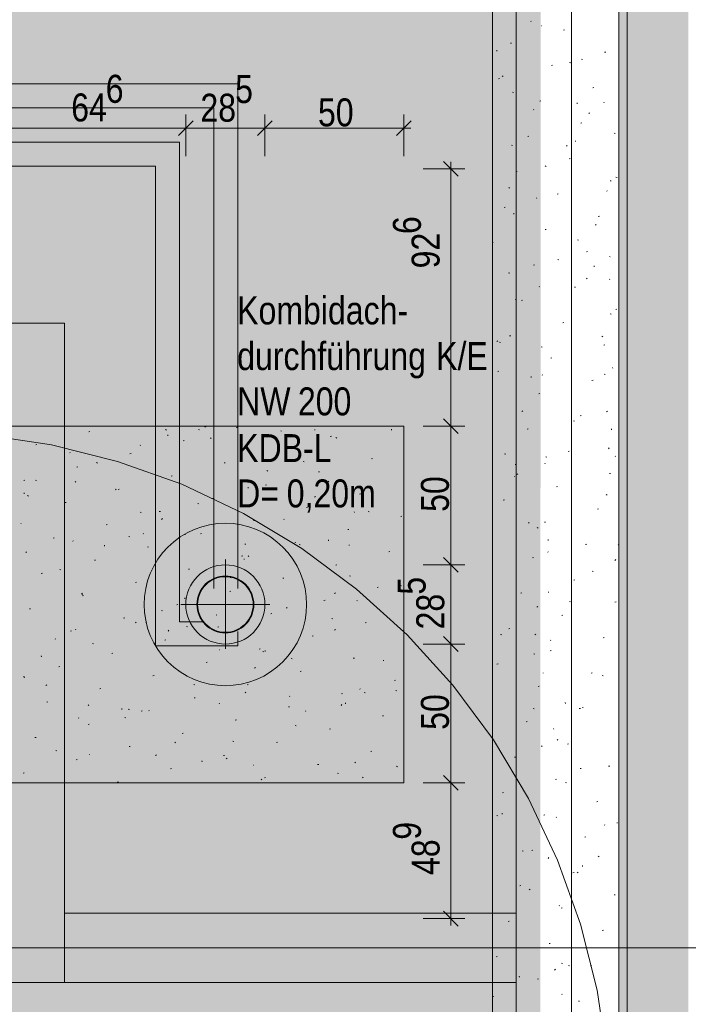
# Model space of a CAD drawing. Extents: x -720 to 300, y 62 to 1112.
# Tile 37 of 60: x -649 to -600, y 831 to 902. Entities that reach past the tile are written whole.
import ezdxf
from ezdxf.lldxf.tags import DXFTag

# ---------------------------------------------------------------- set-up
doc = ezdxf.new("R2010")
doc.units = 0
doc.layers.get('0').update_dxf_attribs({"lineweight": 13})
for name, color, linetype, lineweight, true_color in [('30 -35 Decken- 11 Bodendurchbruch', 7, 'Continuous', 15, 0x599559), ('30 -36 Dächer- 3 Dachbeläge', 9, 'Continuous', 15, 0x808080), ('30 -36 Dächer- 3 Dachbeläge Gründach', 9, 'Continuous', 9, 0x808080), ('60- 61 allgemeine Ausstattung- 4 Terrassen', 9, 'Continuous', 9, 0x808080), ('70 -72 Beschriftung- 1 Beschriftung allgemein', 7, 'Continuous', 9, 0xff6633), ('70 -76 Bemaßung- 2 Allgemein', 9, 'Continuous', 5, 0x808080), ('iwb_Layout BA_Markierung', 7, 'Continuous', 9, 0xbadcdc)]:
    doc.layers.add(name, color=color, linetype=linetype, lineweight=lineweight, true_color=true_color)
for name, color, linetype, lineweight in [('30 -36 Dächer- 9 Sonstiges zur KG360', 7, 'grob-A06DN9U4MF', 9), ('70 -71 Achsen- 1 Gebäudeachsen', 7, 'STRICHPUNKT2-A06DN9U3MF', 18), ('70 -73 Bauteildarst.- 2 verdeckt 0.15', 7, 'grob-A06DN9U4MF', 15), ('Keine', 7, 'Continuous', 9), ('Keine-1', 7, 'Continuous', 15)]:
    doc.layers.add(name, color=color, linetype=linetype, lineweight=lineweight)
doc.styles.get("Standard").update_dxf_attribs({"font": 'ARIALN.TTF'})
tags = doc.linetypes.add('grob-A06DN9U4MF', pattern=[14, 3, -8, 3]).pattern_tags.tags
tags[8:9] = [DXFTag(74, 4), DXFTag(75, 0), DXFTag(340, '0'), DXFTag(46, 0.0), DXFTag(50, 0.0), DXFTag(44, 0.0), DXFTag(45, 0.0)]
tags[6:7] = [DXFTag(74, 4), DXFTag(75, 0), DXFTag(340, '0'), DXFTag(46, 0.0), DXFTag(50, 0.0), DXFTag(44, 0.0), DXFTag(45, 0.0)]
tags[4:5] = [DXFTag(74, 4), DXFTag(75, 0), DXFTag(340, '0'), DXFTag(46, 0.0), DXFTag(50, 0.0), DXFTag(44, 0.0), DXFTag(45, 0.0)]
tags = doc.linetypes.add('STRICHPUNKT2-A06DN9U3MF', pattern=[12.7, 6.35, -3.175, 0, -3.175]).pattern_tags.tags
tags[10:11] = [DXFTag(74, 4), DXFTag(75, 0), DXFTag(340, '0'), DXFTag(46, 0.0), DXFTag(50, 0.0), DXFTag(44, 0.0), DXFTag(45, 0.0)]
tags[8:9] = [DXFTag(74, 4), DXFTag(75, 0), DXFTag(340, '0'), DXFTag(46, 0.0), DXFTag(50, 0.0), DXFTag(44, 0.0), DXFTag(45, 0.0)]
tags[6:7] = [DXFTag(74, 4), DXFTag(75, 0), DXFTag(340, '0'), DXFTag(46, 0.0), DXFTag(50, 0.0), DXFTag(44, 0.0), DXFTag(45, 0.0)]
tags[4:5] = [DXFTag(74, 4), DXFTag(75, 0), DXFTag(340, '0'), DXFTag(46, 0.0), DXFTag(50, 0.0), DXFTag(44, 0.0), DXFTag(45, 0.0)]

# ---------------------------------------------------------------- blocks, each defined once
blk = doc.blocks.new('Polygon-A06DN9TVMF')
at = {"color": 0, "linetype": 'ByBlock', "lineweight": -2, "ltscale": 0.13}
blk.add_solid([(-611.222, 86.203), (-682.362, 86.014), (-611.055, 1083.814), (-682.362, 1083.814)], dxfattribs=at)
blk = doc.blocks.new('Referenz-A06DN9U5MF')
at = {"layer": '30 -35 Decken- 11 Bodendurchbruch', "color": 0, "linetype": 'grob-A06DN9U4MF', "lineweight": 9, "ltscale": 0.13}
for p, q in [((-633.78, 862.853), (-633.78, 856.453)), ((-636.98, 859.653), (-630.58, 859.653))]:
    blk.add_line(p, q, dxfattribs=at)
at = {"layer": '30 -35 Decken- 11 Bodendurchbruch', "color": 0, "linetype": 'Continuous', "ltscale": 0.15}
for p, q in [((-635.326, 860.922), (-635.194, 861.067)), ((-635.194, 861.067), (-635.049, 861.199)), ((-635.049, 861.199), (-634.891, 861.316)), ((-634.891, 861.316), (-634.723, 861.417)), ((-634.723, 861.417), (-634.545, 861.501)), ((-634.545, 861.501), (-634.361, 861.567)), ((-634.361, 861.567), (-634.17, 861.615)), ((-634.17, 861.615), (-633.976, 861.643)), ((-633.976, 861.643), (-633.78, 861.653)), ((-633.78, 861.653), (-633.584, 861.643)), ((-633.584, 861.643), (-633.39, 861.615)), ((-633.39, 861.615), (-633.199, 861.567)), ((-633.199, 861.567), (-633.015, 861.501)), ((-633.015, 861.501), (-632.837, 861.417)), ((-632.837, 861.417), (-632.669, 861.316)), ((-632.669, 861.316), (-632.511, 861.199)), ((-632.511, 861.199), (-632.366, 861.067)), ((-632.366, 861.067), (-632.234, 860.922)), ((-635.694, 860.234), (-635.628, 860.418)), ((-635.628, 860.418), (-635.544, 860.596)), ((-635.544, 860.596), (-635.443, 860.764)), ((-635.443, 860.764), (-635.326, 860.922)), ((-632.234, 860.922), (-632.117, 860.764)), ((-632.117, 860.764), (-632.016, 860.596)), ((-632.016, 860.596), (-631.932, 860.418)), ((-631.932, 860.418), (-631.866, 860.234)), ((-635.78, 859.653), (-635.77, 859.849)), ((-635.77, 859.457), (-635.78, 859.653)), ((-635.77, 859.849), (-635.742, 860.043)), ((-635.742, 860.043), (-635.694, 860.234)), ((-631.866, 860.234), (-631.818, 860.043)), ((-631.818, 860.043), (-631.79, 859.849)), ((-631.79, 859.849), (-631.78, 859.653)), ((-631.78, 859.653), (-631.79, 859.457)), ((-635.742, 859.263), (-635.77, 859.457)), ((-635.694, 859.072), (-635.742, 859.263)), ((-635.628, 858.888), (-635.694, 859.072)), ((-635.544, 858.71), (-635.628, 858.888)), ((-631.932, 858.888), (-632.016, 858.71)), ((-631.866, 859.072), (-631.932, 858.888)), ((-631.818, 859.263), (-631.866, 859.072)), ((-631.79, 859.457), (-631.818, 859.263)), ((-635.443, 858.542), (-635.544, 858.71)), ((-635.326, 858.384), (-635.443, 858.542)), ((-635.194, 858.239), (-635.326, 858.384)), ((-635.049, 858.107), (-635.194, 858.239)), ((-632.366, 858.239), (-632.511, 858.107)), ((-632.234, 858.384), (-632.366, 858.239)), ((-632.117, 858.542), (-632.234, 858.384)), ((-632.016, 858.71), (-632.117, 858.542)), ((-634.891, 857.99), (-635.049, 858.107)), ((-634.723, 857.889), (-634.891, 857.99)), ((-634.545, 857.805), (-634.723, 857.889)), ((-634.361, 857.739), (-634.545, 857.805)), ((-634.17, 857.691), (-634.361, 857.739)), ((-633.976, 857.663), (-634.17, 857.691)), ((-633.78, 857.653), (-633.976, 857.663)), ((-633.584, 857.663), (-633.78, 857.653)), ((-633.39, 857.691), (-633.584, 857.663)), ((-633.199, 857.739), (-633.39, 857.691)), ((-633.015, 857.805), (-633.199, 857.739)), ((-632.837, 857.889), (-633.015, 857.805)), ((-632.669, 857.99), (-632.837, 857.889)), ((-632.511, 858.107), (-632.669, 857.99))]:
    blk.add_line(p, q, dxfattribs=at)
at = {"layer": '30 -36 Dächer- 3 Dachbeläge', "color": 0, "linetype": 'Continuous', "lineweight": 9, "ltscale": 0.13}
for p, q in [((-605.45, 771.512), (-605.45, 1003.312)), ((-614.55, 994.212), (-614.55, 780.612)), ((-649.55, 872.503), (-620.93, 872.503)), ((-620.93, 872.503), (-620.93, 846.803)), ((-620.93, 846.803), (-649.55, 846.803))]:
    blk.add_line(p, q, dxfattribs=at)
at = {"layer": '30 -36 Dächer- 3 Dachbeläge', "color": 0, "linetype": 'Continuous', "ltscale": 0.15}
blk.add_line((-605.45, 1003.312), (-605.45, 771.512), dxfattribs=at)
at = {"layer": '30 -36 Dächer- 3 Dachbeläge', "color": 0, "lineweight": 9}
for p, q in [((-611.768, 901.646), (-611.795, 901.675)), ((-611.054, 901.328), (-611.019, 901.325)), ((-609.437, 901.023), (-609.36, 901.042)), ((-613.257, 900.071), (-613.18, 900.09)), ((-614.236, 899.5), (-614.243, 899.571)), ((-606.472, 899.421), (-606.396, 899.441)), ((-608.994, 898.684), (-608.919, 898.661)), ((-608.134, 898.935), (-608.061, 898.905)), ((-610.292, 898.469), (-610.216, 898.488)), ((-614.112, 897.517), (-614.036, 897.536)), ((-613.784, 897.737), (-613.842, 897.683)), ((-613.097, 896.56), (-613.024, 896.53)), ((-607.327, 896.867), (-607.251, 896.886)), ((-611.147, 895.915), (-611.071, 895.934)), ((-608.453, 895.716), (-608.46, 895.786)), ((-606.5, 895.795), (-606.526, 895.824)), ((-611.565, 895.275), (-611.591, 895.304)), ((-607.555, 895.062), (-607.613, 895.008)), ((-608.182, 894.313), (-608.106, 894.332)), ((-605.796, 893.61), (-605.723, 893.581)), ((-612.003, 893.361), (-611.926, 893.38)), ((-608.587, 893.016), (-608.551, 893.014)), ((-613.187, 892.737), (-613.112, 892.714)), ((-609.166, 892.714), (-609.23, 892.669)), ((-609.038, 891.759), (-608.961, 891.778)), ((-612.858, 890.807), (-612.781, 890.826)), ((-610.759, 891.235), (-610.686, 891.206)), ((-606.073, 890.158), (-605.997, 890.177)), ((-605.657, 890.435), (-605.582, 890.412)), ((-613.314, 889.692), (-613.371, 889.638)), ((-606.296, 889.423), (-606.322, 889.453)), ((-611.361, 888.904), (-611.387, 888.933)), ((-609.893, 889.205), (-609.817, 889.224)), ((-613.713, 888.253), (-613.637, 888.272)), ((-613.001, 887.754), (-613.009, 887.825)), ((-606.928, 887.604), (-606.852, 887.623)), ((-610.748, 886.651), (-610.672, 886.67)), ((-607.084, 887.016), (-607.142, 886.962)), ((-608.421, 885.91), (-608.348, 885.881)), ((-614.55, 885.703), (-614.492, 885.718)), ((-607.783, 885.05), (-607.707, 885.069)), ((-609.85, 884.488), (-609.775, 884.465)), ((-606.119, 884.704), (-606.084, 884.702)), ((-611.604, 884.097), (-611.527, 884.116)), ((-607.218, 883.969), (-607.226, 884.04)), ((-613.384, 883.535), (-613.311, 883.506)), ((-607.72, 883.147), (-607.785, 883.102)), ((-606.092, 883.052), (-606.118, 883.082)), ((-611.157, 882.533), (-611.183, 882.562)), ((-608.639, 882.496), (-608.562, 882.515)), ((-612.843, 881.646), (-612.901, 881.592)), ((-612.459, 881.543), (-612.382, 881.562)), ((-605.674, 880.894), (-605.598, 880.913)), ((-606.084, 880.586), (-606.011, 880.556)), ((-609.494, 879.942), (-609.418, 879.961)), ((-613.314, 878.989), (-613.238, 879.008)), ((-606.614, 878.971), (-606.672, 878.917)), ((-614.17, 878.631), (-614.235, 878.585)), ((-614.044, 878.542), (-613.968, 878.519)), ((-611.047, 878.211), (-610.974, 878.181)), ((-606.529, 878.34), (-606.453, 878.359)), ((-610.349, 877.388), (-610.273, 877.407)), ((-605.888, 876.681), (-605.915, 876.711)), ((-614.169, 876.435), (-614.093, 876.454)), ((-611.767, 876.008), (-611.774, 876.078)), ((-610.953, 876.162), (-610.979, 876.191)), ((-606.514, 876.24), (-606.438, 876.217)), ((-607.384, 875.786), (-607.308, 875.805)), ((-611.205, 874.833), (-611.128, 874.853)), ((-612.373, 873.601), (-612.43, 873.547)), ((-608.24, 873.232), (-608.163, 873.251)), ((-606.275, 873.58), (-606.339, 873.534)), ((-635.187, 872.47), (-635.252, 872.424)), ((-633.008, 872.4), (-632.931, 872.419)), ((-612.06, 872.279), (-611.983, 872.298)), ((-608.709, 872.886), (-608.636, 872.857)), ((-643.613, 872.097), (-643.536, 872.116)), ((-638.101, 872.243), (-638.028, 872.214)), ((-637.925, 871.804), (-637.932, 871.874)), ((-635.72, 872.256), (-635.645, 872.233)), ((-634.814, 871.618), (-634.84, 871.647)), ((-629.749, 872.138), (-629.775, 872.167)), ((-627.353, 872.231), (-627.317, 872.229)), ((-626.223, 871.751), (-626.146, 871.77)), ((-625.838, 871.669), (-625.765, 871.639)), ((-621.81, 872.196), (-621.817, 872.267)), ((-605.984, 872.223), (-605.991, 872.294)), ((-647.433, 871.144), (-647.356, 871.163)), ((-639.879, 871.099), (-639.905, 871.128)), ((-636.828, 871.448), (-636.751, 871.467)), ((-632.555, 871.206), (-632.612, 871.153)), ((-606.143, 870.925), (-606.201, 870.872)), ((-644.944, 870.579), (-644.97, 870.608)), ((-640.648, 870.495), (-640.571, 870.514)), ((-630.043, 870.798), (-629.966, 870.817)), ((-613.672, 870.511), (-613.599, 870.482)), ((-610.707, 870.293), (-610.632, 870.27)), ((-609.095, 870.678), (-609.019, 870.697)), ((-605.684, 870.31), (-605.711, 870.34)), ((-644.468, 869.543), (-644.391, 869.562)), ((-643.064, 869.868), (-642.991, 869.839)), ((-633.863, 869.846), (-633.786, 869.865)), ((-628.19, 869.954), (-628.115, 869.931)), ((-623.258, 870.149), (-623.182, 870.168)), ((-612.915, 869.725), (-612.839, 869.744)), ((-610.749, 869.791), (-610.776, 869.82)), ((-637.683, 868.894), (-637.607, 868.913)), ((-630.801, 869.294), (-630.728, 869.264)), ((-627.078, 869.197), (-627.002, 869.216)), ((-612.995, 868.86), (-612.96, 868.858)), ((-612.725, 869.063), (-612.789, 869.018)), ((-606.13, 869.076), (-606.054, 869.095)), ((-648.288, 868.59), (-648.211, 868.609)), ((-647.443, 868.611), (-647.368, 868.588)), ((-644.543, 868.512), (-644.6, 868.458)), ((-632.142, 868.019), (-632.149, 868.09)), ((-630.898, 868.244), (-630.822, 868.263)), ((-626.326, 868.531), (-626.383, 868.477)), ((-609.95, 868.124), (-609.874, 868.143)), ((-648.257, 867.627), (-648.264, 867.697)), ((-648.027, 867.493), (-647.954, 867.464)), ((-641.637, 867.953), (-641.702, 867.908)), ((-641.503, 867.941), (-641.427, 867.96)), ((-627.292, 867.419), (-627.356, 867.373)), ((-624.113, 867.595), (-624.037, 867.614)), ((-606.371, 867.561), (-606.298, 867.532)), ((-645.323, 866.989), (-645.247, 867.008)), ((-635.764, 866.919), (-635.691, 866.889)), ((-634.718, 867.292), (-634.642, 867.311)), ((-627.933, 866.643), (-627.857, 866.662)), ((-613.77, 867.171), (-613.694, 867.19)), ((-639.913, 866.309), (-639.838, 866.286)), ((-638.538, 866.339), (-638.462, 866.359)), ((-624.48, 866.286), (-624.507, 866.315)), ((-623.5, 866.344), (-623.427, 866.315)), ((-621.148, 865.994), (-621.072, 866.013)), ((-606.985, 866.522), (-606.909, 866.541)), ((-648.507, 865.478), (-648.472, 865.475)), ((-642.358, 865.387), (-642.282, 865.406)), ((-638.314, 865.836), (-638.371, 865.783)), ((-634.61, 865.247), (-634.637, 865.276)), ((-631.753, 865.69), (-631.677, 865.709)), ((-629.545, 865.767), (-629.572, 865.796)), ((-611.902, 865.555), (-611.96, 865.502)), ((-610.805, 865.57), (-610.729, 865.589)), ((-640.727, 864.544), (-640.654, 864.514)), ((-639.675, 864.728), (-639.702, 864.757)), ((-636.696, 864.699), (-636.661, 864.696)), ((-635.573, 864.738), (-635.497, 864.757)), ((-624.968, 865.041), (-624.892, 865.06)), ((-614.55, 864.636), (-614.549, 864.636)), ((-611.334, 865.186), (-611.261, 865.157)), ((-646.178, 864.435), (-646.102, 864.454)), ((-644.74, 864.208), (-644.766, 864.237)), ((-642.474, 863.842), (-642.481, 863.913)), ((-639.393, 863.785), (-639.317, 863.804)), ((-632.383, 864.007), (-632.308, 863.984)), ((-628.789, 864.089), (-628.712, 864.108)), ((-628.463, 863.969), (-628.39, 863.94)), ((-626.358, 864.234), (-626.366, 864.305)), ((-624.885, 863.919), (-624.85, 863.917)), ((-610.532, 864.261), (-610.54, 864.332)), ((-607.841, 863.968), (-607.764, 863.987)), ((-605.481, 863.939), (-605.507, 863.969)), ((-648.087, 863.437), (-648.152, 863.392)), ((-632.609, 863.136), (-632.532, 863.155)), ((-632.084, 863.161), (-632.142, 863.107)), ((-622.004, 863.44), (-621.927, 863.459)), ((-610.546, 863.42), (-610.572, 863.449)), ((-643.213, 862.833), (-643.137, 862.852)), ((-633.742, 862.902), (-633.806, 862.857)), ((-632.428, 862.933), (-632.415, 862.9)), ((-625.824, 862.487), (-625.747, 862.506)), ((-611.661, 863.016), (-611.584, 863.035)), ((-605.673, 862.88), (-605.731, 862.826)), ((-647.034, 861.881), (-646.957, 861.9)), ((-645.69, 862.169), (-645.617, 862.139)), ((-636.429, 862.184), (-636.352, 862.203)), ((-624.853, 861.705), (-624.778, 861.682)), ((-607.37, 862.044), (-607.295, 862.021)), ((-640.249, 861.231), (-640.172, 861.25)), ((-633.426, 861.594), (-633.353, 861.565)), ((-629.644, 861.535), (-629.567, 861.554)), ((-621.162, 861.019), (-621.089, 860.99)), ((-608.696, 861.414), (-608.62, 861.433)), ((-644.072, 860.466), (-644.13, 860.412)), ((-644.106, 860.362), (-644.031, 860.339)), ((-644.069, 860.279), (-643.992, 860.298)), ((-633.464, 860.582), (-633.387, 860.601)), ((-625.855, 860.485), (-625.913, 860.432)), ((-622.859, 860.886), (-622.783, 860.905)), ((-612.516, 860.462), (-612.44, 860.481)), ((-610.528, 860.549), (-610.492, 860.546)), ((-637.284, 859.63), (-637.207, 859.649)), ((-636.69, 860.057), (-636.698, 860.128)), ((-626.679, 859.933), (-626.603, 859.952)), ((-624.277, 859.915), (-624.303, 859.944)), ((-608.997, 859.862), (-608.924, 859.832)), ((-605.731, 859.813), (-605.655, 859.832)), ((-647.889, 859.326), (-647.812, 859.346)), ((-638.389, 859.219), (-638.316, 859.19)), ((-634.406, 858.876), (-634.433, 858.905)), ((-630.499, 858.981), (-630.423, 859)), ((-629.342, 859.395), (-629.368, 859.425)), ((-611.279, 859.496), (-611.344, 859.451)), ((-609.551, 858.86), (-609.475, 858.879)), ((-641.104, 858.677), (-641.028, 858.696)), ((-640.192, 858.386), (-640.256, 858.341)), ((-639.471, 858.357), (-639.498, 858.386)), ((-626.125, 858.644), (-626.052, 858.615)), ((-623.714, 858.331), (-623.638, 858.351)), ((-644.924, 857.725), (-644.848, 857.744)), ((-644.536, 857.837), (-644.563, 857.866)), ((-637.843, 857.791), (-637.901, 857.737)), ((-636.576, 858.06), (-636.501, 858.037)), ((-634.319, 858.028), (-634.243, 858.047)), ((-625.847, 857.851), (-625.911, 857.806)), ((-613.96, 857.487), (-613.887, 857.457)), ((-613.371, 857.908), (-613.295, 857.927)), ((-611.432, 857.51), (-611.489, 857.456)), ((-646.04, 857.166), (-646.004, 857.164)), ((-643.352, 856.844), (-643.279, 856.815)), ((-638.139, 857.076), (-638.063, 857.095)), ((-627.534, 857.379), (-627.458, 857.398)), ((-610.342, 857.049), (-610.368, 857.078)), ((-606.586, 857.258), (-606.51, 857.278)), ((-641.959, 856.123), (-641.883, 856.142)), ((-634.229, 856.387), (-634.193, 856.385)), ((-631.354, 856.427), (-631.278, 856.446)), ((-631.088, 856.269), (-631.015, 856.24)), ((-630.907, 856.273), (-630.914, 856.343)), ((-611.564, 856.097), (-611.488, 856.074)), ((-610.406, 856.306), (-610.33, 856.325)), ((-647.022, 855.881), (-647.03, 855.951)), ((-635.174, 855.474), (-635.098, 855.493)), ((-629.046, 855.758), (-628.971, 855.735)), ((-624.569, 855.777), (-624.493, 855.796)), ((-622.418, 855.608), (-622.382, 855.605)), ((-614.227, 855.354), (-614.15, 855.373)), ((-645.779, 855.171), (-645.703, 855.19)), ((-631.614, 855.115), (-631.671, 855.062)), ((-628.389, 854.825), (-628.313, 854.844)), ((-610.901, 854.736), (-610.888, 854.703)), ((-607.442, 854.704), (-607.365, 854.723)), ((-648.315, 854.469), (-648.242, 854.44)), ((-648.3, 854.416), (-648.224, 854.393)), ((-646.642, 853.87), (-646.706, 853.824)), ((-638.994, 854.522), (-638.918, 854.541)), ((-636.051, 853.894), (-635.978, 853.865)), ((-632.21, 853.873), (-632.133, 853.892)), ((-621.605, 854.176), (-621.528, 854.195)), ((-606.659, 854.537), (-606.586, 854.508)), ((-642.814, 853.569), (-642.738, 853.588)), ((-632.297, 853.335), (-632.361, 853.29)), ((-625.425, 853.223), (-625.348, 853.242)), ((-624.073, 853.544), (-624.099, 853.573)), ((-623.788, 853.32), (-623.715, 853.29)), ((-621.517, 853.456), (-621.441, 853.433)), ((-611.262, 853.752), (-611.185, 853.771)), ((-646.635, 852.617), (-646.558, 852.636)), ((-636.03, 852.92), (-635.953, 852.939)), ((-634.203, 852.505), (-634.229, 852.534)), ((-629.138, 853.024), (-629.164, 853.054)), ((-625.124, 852.488), (-625.131, 852.559)), ((-609.298, 852.515), (-609.305, 852.586)), ((-643.602, 852.421), (-643.659, 852.367)), ((-641.239, 852.096), (-641.246, 852.166)), ((-640.77, 852.114), (-640.694, 852.091)), ((-639.85, 851.968), (-639.773, 851.987)), ((-639.268, 851.986), (-639.294, 852.015)), ((-629.245, 852.271), (-629.168, 852.29)), ((-628.004, 851.982), (-627.99, 851.949)), ((-625.385, 852.44), (-625.442, 852.386)), ((-611.622, 852.162), (-611.549, 852.133)), ((-608.297, 852.15), (-608.221, 852.169)), ((-608.06, 852.237), (-608.025, 852.235)), ((-644.333, 851.466), (-644.359, 851.495)), ((-643.67, 851.015), (-643.593, 851.034)), ((-641.014, 851.519), (-640.941, 851.49)), ((-633.065, 851.318), (-632.988, 851.338)), ((-622.46, 851.622), (-622.383, 851.641)), ((-612.117, 851.198), (-612.041, 851.217)), ((-636.885, 850.366), (-636.808, 850.385)), ((-628.751, 850.945), (-628.678, 850.915)), ((-626.28, 850.669), (-626.204, 850.688)), ((-610.138, 850.678), (-610.164, 850.707)), ((-647.49, 850.063), (-647.413, 850.082)), ((-637.373, 849.745), (-637.43, 849.692)), ((-633.24, 849.812), (-633.164, 849.788)), ((-630.1, 849.717), (-630.024, 849.736)), ((-609.834, 849.929), (-609.899, 849.883)), ((-609.152, 849.596), (-609.076, 849.615)), ((-645.977, 849.144), (-645.904, 849.115)), ((-640.705, 849.414), (-640.629, 849.433)), ((-623.315, 849.068), (-623.239, 849.087)), ((-610.961, 849.464), (-611.019, 849.411)), ((-644.525, 848.461), (-644.449, 848.48)), ((-643.572, 848.854), (-643.537, 848.852)), ((-638.747, 848.819), (-638.811, 848.773)), ((-635.456, 848.311), (-635.463, 848.382)), ((-633.92, 848.764), (-633.844, 848.783)), ((-633.714, 848.57), (-633.641, 848.54)), ((-624.401, 848.284), (-624.466, 848.239)), ((-612.972, 848.644), (-612.896, 848.663)), ((-648.345, 847.509), (-648.269, 847.528)), ((-637.74, 847.812), (-637.664, 847.831)), ((-631.761, 848.075), (-631.726, 848.073)), ((-627.135, 848.115), (-627.059, 848.134)), ((-625.71, 847.509), (-625.634, 847.486)), ((-621.45, 847.995), (-621.377, 847.966)), ((-608.227, 847.849), (-608.152, 847.826)), ((-606.187, 847.995), (-606.111, 848.014)), ((-641.56, 846.86), (-641.484, 846.879)), ((-631.143, 847.07), (-631.201, 847.016)), ((-630.955, 847.163), (-630.879, 847.182)), ((-623.869, 847.173), (-623.895, 847.202)), ((-610.007, 847.042), (-609.931, 847.061)), ((-609.284, 846.837), (-609.211, 846.808)), ((-613.828, 846.09), (-613.751, 846.109)), ((-607.043, 845.441), (-606.966, 845.46)), ((-614.247, 844.462), (-614.174, 844.433)), ((-613.846, 844.554), (-613.854, 844.624)), ((-610.863, 844.488), (-610.786, 844.507)), ((-609.934, 844.307), (-609.96, 844.336)), ((-606.477, 843.785), (-606.463, 843.752)), ((-605.592, 843.925), (-605.557, 843.923)), ((-607.898, 842.887), (-607.822, 842.906)), ((-612.42, 841.902), (-612.345, 841.879)), ((-611.718, 841.934), (-611.642, 841.953)), ((-610.491, 841.419), (-610.548, 841.365)), ((-606.947, 841.513), (-606.874, 841.483)), ((-608.063, 840.769), (-608.071, 840.839)), ((-608.753, 840.333), (-608.677, 840.352)), ((-608.389, 840.361), (-608.453, 840.316)), ((-612.573, 839.38), (-612.497, 839.399)), ((-611.91, 839.138), (-611.837, 839.108)), ((-605.788, 838.731), (-605.712, 838.75)), ((-609.73, 837.936), (-609.757, 837.965)), ((-609.608, 837.779), (-609.532, 837.798)), ((-613.429, 836.826), (-613.352, 836.845)), ((-606.644, 836.177), (-606.567, 836.196)), ((-610.464, 835.225), (-610.387, 835.244)), ((-614.284, 834.272), (-614.207, 834.291)), ((-610.02, 833.374), (-610.078, 833.32)), ((-609.572, 833.813), (-609.499, 833.784)), ((-609.083, 833.653), (-609.008, 833.63)), ((-607.499, 833.623), (-607.423, 833.642)), ((-612.612, 832.807), (-612.619, 832.878)), ((-611.319, 832.67), (-611.243, 832.69)), ((-614.535, 831.438), (-614.462, 831.408)), ((-609.526, 831.565), (-609.553, 831.594)), ((-608.354, 831.069), (-608.278, 831.088))]:
    blk.add_line(p, q, dxfattribs=at)
at = {"layer": '30 -36 Dächer- 3 Dachbeläge', "color": 0, "linetype": 'Continuous', "lineweight": 0, "ltscale": 0.13}
for points in [[(-600.45, 766.512), (-605.45, 771.512), (-600.45, 1008.312)], [(-605.45, 771.512), (-600.45, 1008.312), (-605.45, 1003.312)]]:
    blk.add_solid(points, dxfattribs=at)
at = {"layer": '30 -36 Dächer- 3 Dachbeläge Gründach', "color": 0, "linetype": 'Continuous', "ltscale": 0.13}
blk.add_line((-614.55, 994.212), (-614.55, 780.612), dxfattribs=at)
at = {"layer": '30 -36 Dächer- 9 Sonstiges zur KG360', "color": 0, "linetype": 'grob-A06DN9U4MF', "lineweight": 5, "ltscale": 0.13}
for p, q in [((-651.149, 871.871), (-646.295, 871.151)), ((-646.295, 871.151), (-641.536, 869.959)), ((-641.536, 869.959), (-636.916, 868.306)), ((-636.916, 868.306), (-632.48, 866.208)), ((-632.48, 866.208), (-628.271, 863.686)), ((-628.271, 863.686), (-624.33, 860.763)), ((-624.33, 860.763), (-620.695, 857.467)), ((-620.695, 857.467), (-617.399, 853.832)), ((-617.399, 853.832), (-614.476, 849.891)), ((-614.476, 849.891), (-611.954, 845.682)), ((-611.954, 845.682), (-609.856, 841.246)), ((-609.856, 841.246), (-608.203, 836.626)), ((-608.203, 836.626), (-607.011, 831.867)), ((-607.011, 831.867), (-606.291, 827.013))]:
    blk.add_line(p, q, dxfattribs=at)
at = {"layer": '60- 61 allgemeine Ausstattung- 4 Terrassen', "color": 0, "linetype": 'Continuous', "ltscale": 0.13}
for p, q in [((-612.85, 770.912), (-612.85, 1003.912)), ((-604.85, 1003.912), (-604.85, 770.912))]:
    blk.add_line(p, q, dxfattribs=at)
at = {"layer": '70 -71 Achsen- 1 Gebäudeachsen', "color": 0, "linetype": 'STRICHPUNKT2-A06DN9U3MF', "ltscale": 0.18}
for p, q in [((-608.85, 1084.852), (-608.85, 85.412)), ((-682.489, 834.912), (76.456, 834.912))]:
    blk.add_line(p, q, dxfattribs=at)
at = {"layer": '70 -72 Beschriftung- 1 Beschriftung allgemein', "color": 0, "linetype": 'grob-A06DN9U4MF', "ltscale": 0.13}
for p, q in [((-636.019, 865.058), (-635.478, 865.251)), ((-635.478, 865.251), (-634.921, 865.391)), ((-634.921, 865.391), (-634.353, 865.475)), ((-634.353, 865.475), (-633.78, 865.503)), ((-633.78, 865.503), (-633.207, 865.475)), ((-633.207, 865.475), (-632.639, 865.391)), ((-632.639, 865.391), (-632.082, 865.251)), ((-632.082, 865.251), (-631.541, 865.058)), ((-637.491, 864.175), (-637.03, 864.517)), ((-637.03, 864.517), (-636.538, 864.812)), ((-636.538, 864.812), (-636.019, 865.058)), ((-631.541, 865.058), (-631.022, 864.812)), ((-631.022, 864.812), (-630.53, 864.517)), ((-630.53, 864.517), (-630.069, 864.175)), ((-638.302, 863.364), (-637.917, 863.79)), ((-637.917, 863.79), (-637.491, 864.175)), ((-630.069, 864.175), (-629.643, 863.79)), ((-629.643, 863.79), (-629.258, 863.364)), ((-638.644, 862.903), (-638.302, 863.364)), ((-629.258, 863.364), (-628.916, 862.903)), ((-639.185, 861.892), (-638.939, 862.411)), ((-638.939, 862.411), (-638.644, 862.903)), ((-628.916, 862.903), (-628.621, 862.411)), ((-628.621, 862.411), (-628.375, 861.892)), ((-639.378, 861.351), (-639.185, 861.892)), ((-628.375, 861.892), (-628.182, 861.351)), ((-639.518, 860.794), (-639.378, 861.351)), ((-628.182, 861.351), (-628.042, 860.794)), ((-639.602, 860.226), (-639.518, 860.794)), ((-628.042, 860.794), (-627.958, 860.226)), ((-639.63, 859.653), (-639.602, 860.226)), ((-639.602, 859.08), (-639.63, 859.653)), ((-627.958, 860.226), (-627.93, 859.653)), ((-627.93, 859.653), (-627.958, 859.08)), ((-639.518, 858.512), (-639.602, 859.08)), ((-627.958, 859.08), (-628.042, 858.512)), ((-639.378, 857.955), (-639.518, 858.512)), ((-628.042, 858.512), (-628.182, 857.955)), ((-639.185, 857.414), (-639.378, 857.955)), ((-638.939, 856.895), (-639.185, 857.414)), ((-628.375, 857.414), (-628.621, 856.895)), ((-628.182, 857.955), (-628.375, 857.414)), ((-638.644, 856.403), (-638.939, 856.895)), ((-628.621, 856.895), (-628.916, 856.403)), ((-638.302, 855.942), (-638.644, 856.403)), ((-628.916, 856.403), (-629.258, 855.942)), ((-637.917, 855.516), (-638.302, 855.942)), ((-637.491, 855.131), (-637.917, 855.516)), ((-629.643, 855.516), (-630.069, 855.131)), ((-629.258, 855.942), (-629.643, 855.516)), ((-637.03, 854.789), (-637.491, 855.131)), ((-636.538, 854.494), (-637.03, 854.789)), ((-630.53, 854.789), (-631.022, 854.494)), ((-630.069, 855.131), (-630.53, 854.789)), ((-636.019, 854.248), (-636.538, 854.494)), ((-635.478, 854.055), (-636.019, 854.248)), ((-634.921, 853.915), (-635.478, 854.055)), ((-634.353, 853.831), (-634.921, 853.915)), ((-632.639, 853.915), (-633.207, 853.831)), ((-632.082, 854.055), (-632.639, 853.915)), ((-631.541, 854.248), (-632.082, 854.055)), ((-631.022, 854.494), (-631.541, 854.248)), ((-633.78, 853.803), (-634.353, 853.831)), ((-633.207, 853.831), (-633.78, 853.803))]:
    blk.add_line(p, q, dxfattribs=at)
at = {"layer": '70 -72 Beschriftung- 1 Beschriftung allgemein', "color": 0, "linetype": 'Continuous', "ltscale": 0.13}
for p, q in [((-634.871, 862.286), (-634.607, 862.38)), ((-634.607, 862.38), (-634.336, 862.448)), ((-634.336, 862.448), (-634.059, 862.489)), ((-634.059, 862.489), (-633.78, 862.503)), ((-633.78, 862.503), (-633.501, 862.489)), ((-633.501, 862.489), (-633.224, 862.448)), ((-633.224, 862.448), (-632.953, 862.38)), ((-632.953, 862.38), (-632.689, 862.286)), ((-635.983, 861.461), (-635.795, 861.668)), ((-635.795, 861.668), (-635.588, 861.856)), ((-635.588, 861.856), (-635.363, 862.023)), ((-635.363, 862.023), (-635.124, 862.166)), ((-635.124, 862.166), (-634.871, 862.286)), ((-634.375, 861.615), (-634.18, 861.664)), ((-634.18, 861.664), (-633.981, 861.693)), ((-633.981, 861.693), (-633.78, 861.703)), ((-633.78, 861.703), (-633.579, 861.693)), ((-633.579, 861.693), (-633.38, 861.664)), ((-633.38, 861.664), (-633.185, 861.615)), ((-632.689, 862.286), (-632.437, 862.166)), ((-632.437, 862.166), (-632.197, 862.023)), ((-632.197, 862.023), (-631.972, 861.856)), ((-631.972, 861.856), (-631.765, 861.668)), ((-631.765, 861.668), (-631.577, 861.461)), ((-636.413, 860.744), (-636.294, 860.996)), ((-636.294, 860.996), (-636.15, 861.236)), ((-636.15, 861.236), (-635.983, 861.461)), ((-635.485, 860.792), (-635.365, 860.954)), ((-635.365, 860.954), (-635.23, 861.103)), ((-635.23, 861.103), (-635.081, 861.238)), ((-635.081, 861.238), (-634.919, 861.358)), ((-634.919, 861.358), (-634.746, 861.461)), ((-634.746, 861.461), (-634.565, 861.547)), ((-634.565, 861.547), (-634.375, 861.615)), ((-633.185, 861.615), (-632.996, 861.547)), ((-632.996, 861.547), (-632.814, 861.461)), ((-632.814, 861.461), (-632.641, 861.358)), ((-632.641, 861.358), (-632.48, 861.238)), ((-632.48, 861.238), (-632.33, 861.103)), ((-632.33, 861.103), (-632.195, 860.954)), ((-632.195, 860.954), (-632.076, 860.792)), ((-631.577, 861.461), (-631.41, 861.236)), ((-631.41, 861.236), (-631.267, 860.996)), ((-631.267, 860.996), (-631.147, 860.744)), ((-636.575, 860.209), (-636.507, 860.48)), ((-636.507, 860.48), (-636.413, 860.744)), ((-635.791, 860.053), (-635.742, 860.248)), ((-635.742, 860.248), (-635.674, 860.437)), ((-635.674, 860.437), (-635.588, 860.619)), ((-635.588, 860.619), (-635.485, 860.792)), ((-632.076, 860.792), (-631.972, 860.619)), ((-631.972, 860.619), (-631.886, 860.437)), ((-631.886, 860.437), (-631.818, 860.248)), ((-631.818, 860.248), (-631.769, 860.053)), ((-631.147, 860.744), (-631.053, 860.48)), ((-631.053, 860.48), (-630.985, 860.209)), ((-636.63, 859.653), (-636.616, 859.932)), ((-636.616, 859.374), (-636.63, 859.653)), ((-636.616, 859.932), (-636.575, 860.209)), ((-635.83, 859.653), (-635.82, 859.854)), ((-635.82, 859.452), (-635.83, 859.653)), ((-635.82, 859.854), (-635.791, 860.053)), ((-631.769, 860.053), (-631.74, 859.854)), ((-631.74, 859.854), (-631.73, 859.653)), ((-631.73, 859.653), (-631.74, 859.452)), ((-630.985, 860.209), (-630.944, 859.932)), ((-630.944, 859.932), (-630.93, 859.653)), ((-630.93, 859.653), (-630.944, 859.374)), ((-636.575, 859.097), (-636.616, 859.374)), ((-636.507, 858.826), (-636.575, 859.097)), ((-636.413, 858.562), (-636.507, 858.826)), ((-635.791, 859.253), (-635.82, 859.452)), ((-635.742, 859.058), (-635.791, 859.253)), ((-635.674, 858.868), (-635.742, 859.058)), ((-635.588, 858.687), (-635.674, 858.868)), ((-631.886, 858.868), (-631.972, 858.687)), ((-631.818, 859.058), (-631.886, 858.868)), ((-631.769, 859.253), (-631.818, 859.058)), ((-631.74, 859.452), (-631.769, 859.253)), ((-631.053, 858.826), (-631.147, 858.562)), ((-630.985, 859.097), (-631.053, 858.826)), ((-630.944, 859.374), (-630.985, 859.097)), ((-636.294, 858.31), (-636.413, 858.562)), ((-636.15, 858.07), (-636.294, 858.31)), ((-635.485, 858.514), (-635.588, 858.687)), ((-635.365, 858.352), (-635.485, 858.514)), ((-635.23, 858.203), (-635.365, 858.352)), ((-635.081, 858.068), (-635.23, 858.203)), ((-632.33, 858.203), (-632.48, 858.068)), ((-632.195, 858.352), (-632.33, 858.203)), ((-632.076, 858.514), (-632.195, 858.352)), ((-631.972, 858.687), (-632.076, 858.514)), ((-631.267, 858.31), (-631.41, 858.07)), ((-631.147, 858.562), (-631.267, 858.31)), ((-635.983, 857.845), (-636.15, 858.07)), ((-635.795, 857.638), (-635.983, 857.845)), ((-635.588, 857.45), (-635.795, 857.638)), ((-635.363, 857.283), (-635.588, 857.45)), ((-634.919, 857.948), (-635.081, 858.068)), ((-634.746, 857.845), (-634.919, 857.948)), ((-634.565, 857.759), (-634.746, 857.845)), ((-634.375, 857.691), (-634.565, 857.759)), ((-634.18, 857.642), (-634.375, 857.691)), ((-633.981, 857.613), (-634.18, 857.642)), ((-633.78, 857.603), (-633.981, 857.613)), ((-633.579, 857.613), (-633.78, 857.603)), ((-633.38, 857.642), (-633.579, 857.613)), ((-633.185, 857.691), (-633.38, 857.642)), ((-632.996, 857.759), (-633.185, 857.691)), ((-632.814, 857.845), (-632.996, 857.759)), ((-632.641, 857.948), (-632.814, 857.845)), ((-632.48, 858.068), (-632.641, 857.948)), ((-631.972, 857.45), (-632.197, 857.283)), ((-631.765, 857.638), (-631.972, 857.45)), ((-631.577, 857.845), (-631.765, 857.638)), ((-631.41, 858.07), (-631.577, 857.845)), ((-635.124, 857.14), (-635.363, 857.283)), ((-634.871, 857.02), (-635.124, 857.14)), ((-634.607, 856.926), (-634.871, 857.02)), ((-634.336, 856.858), (-634.607, 856.926)), ((-634.059, 856.817), (-634.336, 856.858)), ((-633.78, 856.803), (-634.059, 856.817)), ((-633.501, 856.817), (-633.78, 856.803)), ((-633.224, 856.858), (-633.501, 856.817)), ((-632.953, 856.926), (-633.224, 856.858)), ((-632.689, 857.02), (-632.953, 856.926)), ((-632.437, 857.14), (-632.689, 857.02)), ((-632.197, 857.283), (-632.437, 857.14))]:
    blk.add_line(p, q, dxfattribs=at)
at = {"layer": '70 -73 Bauteildarst.- 2 verdeckt 0.15', "color": 0, "linetype": 'grob-A06DN9U4MF', "ltscale": 0.15}
for p, q in [((-645.35, 879.912), (-682.489, 879.912)), ((-645.35, 832.412), (-645.35, 879.912)), ((-645.35, 837.412), (-612.85, 837.412)), ((-645.35, 832.412), (-645.35, 837.412)), ((-612.85, 837.412), (-612.85, 832.412)), ((-682.489, 832.412), (-645.35, 832.412)), ((-612.85, 832.412), (-645.35, 832.412))]:
    blk.add_line(p, q, dxfattribs=at)
at = {"layer": '70 -76 Bemaßung- 2 Allgemein', "color": 0, "linetype": 'Continuous', "ltscale": 0.13}
for p, q in [((-636.099, 894.483), (-637.161, 893.422)), ((-637.161, 893.422), (-636.099, 894.483)), ((-636.63, 891.953), (-636.63, 894.953)), ((-636.63, 891.953), (-636.63, 894.953)), ((-630.399, 894.483), (-631.461, 893.422)), ((-631.461, 893.422), (-630.399, 894.483)), ((-630.93, 891.953), (-630.93, 894.953)), ((-630.93, 891.953), (-630.93, 894.953)), ((-620.399, 894.483), (-621.461, 893.422)), ((-620.93, 891.953), (-620.93, 894.953)), ((-650.05, 893.953), (-648.489, 893.953)), ((-637.69, 893.953), (-648.489, 893.953)), ((-636.13, 893.953), (-637.69, 893.953)), ((-637.13, 893.953), (-635.57, 893.953)), ((-631.99, 893.953), (-635.57, 893.953)), ((-630.43, 893.953), (-631.99, 893.953)), ((-631.43, 893.953), (-629.87, 893.953)), ((-621.99, 893.953), (-629.87, 893.953)), ((-620.43, 893.953), (-621.99, 893.953)), ((-618.08, 891.554), (-617.019, 890.493)), ((-617.55, 891.523), (-617.55, 889.963)), ((-619.55, 891.023), (-616.55, 891.023)), ((-617.55, 873.563), (-617.55, 889.963)), ((-617.019, 871.972), (-618.08, 873.034)), ((-618.08, 873.034), (-617.019, 871.972)), ((-617.55, 872.003), (-617.55, 873.563)), ((-619.55, 872.503), (-616.55, 872.503)), ((-619.55, 872.503), (-616.55, 872.503)), ((-617.55, 873.003), (-617.55, 871.443)), ((-617.55, 863.563), (-617.55, 871.443)), ((-617.55, 862.003), (-617.55, 863.563)), ((-619.55, 862.503), (-616.55, 862.503)), ((-619.55, 862.503), (-616.55, 862.503)), ((-617.019, 861.972), (-618.08, 863.034)), ((-618.08, 863.034), (-617.019, 861.972)), ((-617.55, 863.003), (-617.55, 861.443)), ((-617.55, 857.863), (-617.55, 861.443)), ((-617.55, 856.303), (-617.55, 857.863)), ((-619.55, 856.803), (-616.55, 856.803)), ((-619.55, 856.803), (-616.55, 856.803)), ((-617.019, 856.272), (-618.08, 857.334)), ((-618.08, 857.334), (-617.019, 856.272)), ((-617.55, 857.303), (-617.55, 855.743)), ((-617.55, 847.863), (-617.55, 855.743)), ((-617.55, 846.303), (-617.55, 847.863)), ((-619.55, 846.803), (-616.55, 846.803)), ((-619.55, 846.803), (-616.55, 846.803)), ((-617.019, 846.272), (-618.08, 847.334)), ((-618.08, 847.334), (-617.019, 846.272)), ((-617.55, 847.303), (-617.55, 845.743)), ((-617.55, 838.083), (-617.55, 845.743)), ((-617.019, 836.493), (-618.08, 837.554)), ((-617.55, 836.523), (-617.55, 838.083)), ((-619.55, 837.023), (-616.55, 837.023))]:
    blk.add_line(p, q, dxfattribs=at)
at = {"layer": 'Keine', "color": 0, "lineweight": 15}
for p, q in [((-632.886, 897.158), (-682.489, 897.158)), ((-632.886, 860.794), (-632.886, 897.158)), ((-682.489, 895.43), (-634.614, 895.43)), ((-634.614, 895.43), (-634.614, 860.794)), ((-660.061, 892.957), (-637.087, 892.957)), ((-637.087, 892.957), (-637.087, 858.403)), ((-658.333, 891.229), (-638.815, 891.229)), ((-638.815, 891.229), (-638.815, 856.675)), ((-637.087, 858.403), (-635.314, 858.403)), ((-632.886, 856.675), (-632.886, 857.703)), ((-632.886, 856.675), (-638.815, 856.675))]:
    blk.add_line(p, q, dxfattribs=at)
at = {"layer": 'Keine-1', "color": 0, "lineweight": 9}
for p, q in [((-635.326, 860.922), (-635.194, 861.067)), ((-635.194, 861.067), (-635.049, 861.199)), ((-635.049, 861.199), (-634.891, 861.316)), ((-634.891, 861.316), (-634.723, 861.417)), ((-634.723, 861.417), (-634.545, 861.501)), ((-634.545, 861.501), (-634.361, 861.567)), ((-634.361, 861.567), (-634.17, 861.615)), ((-634.17, 861.615), (-633.976, 861.643)), ((-633.976, 861.643), (-633.78, 861.653)), ((-633.78, 861.653), (-633.584, 861.643)), ((-633.584, 861.643), (-633.39, 861.615)), ((-633.39, 861.615), (-633.199, 861.567)), ((-633.199, 861.567), (-633.015, 861.501)), ((-633.015, 861.501), (-632.837, 861.417)), ((-632.837, 861.417), (-632.669, 861.316)), ((-632.669, 861.316), (-632.511, 861.199)), ((-632.511, 861.199), (-632.366, 861.067)), ((-632.366, 861.067), (-632.234, 860.922)), ((-635.694, 860.234), (-635.628, 860.418)), ((-635.628, 860.418), (-635.544, 860.596)), ((-635.544, 860.596), (-635.443, 860.764)), ((-635.443, 860.764), (-635.326, 860.922)), ((-632.234, 860.922), (-632.117, 860.764)), ((-632.117, 860.764), (-632.016, 860.596)), ((-632.016, 860.596), (-631.932, 860.418)), ((-631.932, 860.418), (-631.866, 860.234)), ((-635.78, 859.653), (-635.77, 859.849)), ((-635.77, 859.457), (-635.78, 859.653)), ((-635.77, 859.849), (-635.742, 860.043)), ((-635.742, 860.043), (-635.694, 860.234)), ((-631.866, 860.234), (-631.818, 860.043)), ((-631.818, 860.043), (-631.79, 859.849)), ((-631.79, 859.849), (-631.78, 859.653)), ((-631.78, 859.653), (-631.79, 859.457)), ((-635.742, 859.263), (-635.77, 859.457)), ((-635.694, 859.072), (-635.742, 859.263)), ((-635.628, 858.888), (-635.694, 859.072)), ((-635.544, 858.71), (-635.628, 858.888)), ((-631.932, 858.888), (-632.016, 858.71)), ((-631.866, 859.072), (-631.932, 858.888)), ((-631.818, 859.263), (-631.866, 859.072)), ((-631.79, 859.457), (-631.818, 859.263)), ((-635.443, 858.542), (-635.544, 858.71)), ((-635.326, 858.384), (-635.443, 858.542)), ((-635.194, 858.239), (-635.326, 858.384)), ((-635.049, 858.107), (-635.194, 858.239)), ((-632.366, 858.239), (-632.511, 858.107)), ((-632.234, 858.384), (-632.366, 858.239)), ((-632.117, 858.542), (-632.234, 858.384)), ((-632.016, 858.71), (-632.117, 858.542)), ((-634.891, 857.99), (-635.049, 858.107)), ((-634.723, 857.889), (-634.891, 857.99)), ((-634.545, 857.805), (-634.723, 857.889)), ((-634.361, 857.739), (-634.545, 857.805)), ((-634.17, 857.691), (-634.361, 857.739)), ((-633.976, 857.663), (-634.17, 857.691)), ((-633.78, 857.653), (-633.976, 857.663)), ((-633.584, 857.663), (-633.78, 857.653)), ((-633.39, 857.691), (-633.584, 857.663)), ((-633.199, 857.739), (-633.39, 857.691)), ((-633.015, 857.805), (-633.199, 857.739)), ((-632.837, 857.889), (-633.015, 857.805)), ((-632.669, 857.99), (-632.837, 857.889)), ((-632.511, 858.107), (-632.669, 857.99))]:
    blk.add_line(p, q, dxfattribs=at)
at = {"layer": '30 -35 Decken- 11 Bodendurchbruch', "color": 0, "linetype": 'Continuous', "ltscale": 0.15, "char_height": 2.01377, "attachment_point": 1}
for s, insert in [('{\\fArial Narrow;KDB-L}', (-632.93, 871.92)), ('{\\fArial Narrow;D=}', (-632.93, 868.657)), ('{\\fArial Narrow;0,20m}', (-629.362, 868.657))]:
    blk.add_mtext(s, dxfattribs=dict(at, insert=insert))
at = {"layer": '70 -72 Beschriftung- 1 Beschriftung allgemein', "color": 0, "linetype": 'Continuous', "ltscale": 0.13, "char_height": 2.01377, "attachment_point": 1}
for s, insert in [('{\\fArial Narrow;Kombidach-}', (-632.93, 881.84)), ('{\\fArial Narrow;durchführung}', (-632.93, 878.55)), ('{\\fArial Narrow;K/E}', (-618.603, 878.55)), ('{\\fArial Narrow;NW}', (-632.93, 875.287)), ('{\\fArial Narrow;200}', (-628.557, 875.287))]:
    blk.add_mtext(s, dxfattribs=dict(at, insert=insert))
at = {"layer": '70 -76 Bemaßung- 2 Allgemein', "color": 0, "linetype": 'Continuous', "ltscale": 0.13, "char_height": 2.01377, "attachment_point": 1}
for s, insert in [('{\\fArial Narrow;6}', (-642.394, 897.799)), ('{\\fArial Narrow;5}', (-633.076, 897.781)), ('{\\fArial Narrow;64}', (-644.88, 896.457)), ('{\\fArial Narrow;28}', (-635.578, 896.439)), ('{\\fArial Narrow;50}', (-627.112, 896.104))]:
    blk.add_mtext(s, dxfattribs=dict(at, insert=insert))
at = {"layer": '70 -76 Bemaßung- 2 Allgemein', "color": 0, "linetype": 'Continuous', "ltscale": 0.13, "char_height": 2.01377, "attachment_point": 1, "rotation": 90}
for s, insert in [('{\\fArial Narrow;6}', (-621.715, 886.333)), ('{\\fArial Narrow;92}', (-620.372, 883.859)), ('{\\fArial Narrow;50}', (-619.701, 866.321)), ('{\\fArial Narrow;5}', (-621.378, 860.357)), ('{\\fArial Narrow;28}', (-620.036, 857.855)), ('{\\fArial Narrow;50}', (-619.701, 850.621)), ('{\\fArial Narrow;9}', (-621.717, 842.709)), ('{\\fArial Narrow;48}', (-620.374, 840.167))]:
    blk.add_mtext(s, dxfattribs=dict(at, insert=insert))

msp = doc.modelspace()

# ---------------------------------------------------------------- block references
at = {"color": 8, "lineweight": 13, "ltscale": 0.13, "true_color": 0x808080}
msp.add_blockref('Referenz-A06DN9U5MF', (0, 0), dxfattribs=at)
at = {"layer": 'iwb_Layout BA_Markierung', "ltscale": 0.13}
msp.add_blockref('Polygon-A06DN9TVMF', (0, 0), dxfattribs=at)

doc.saveas('drawing.dxf')
